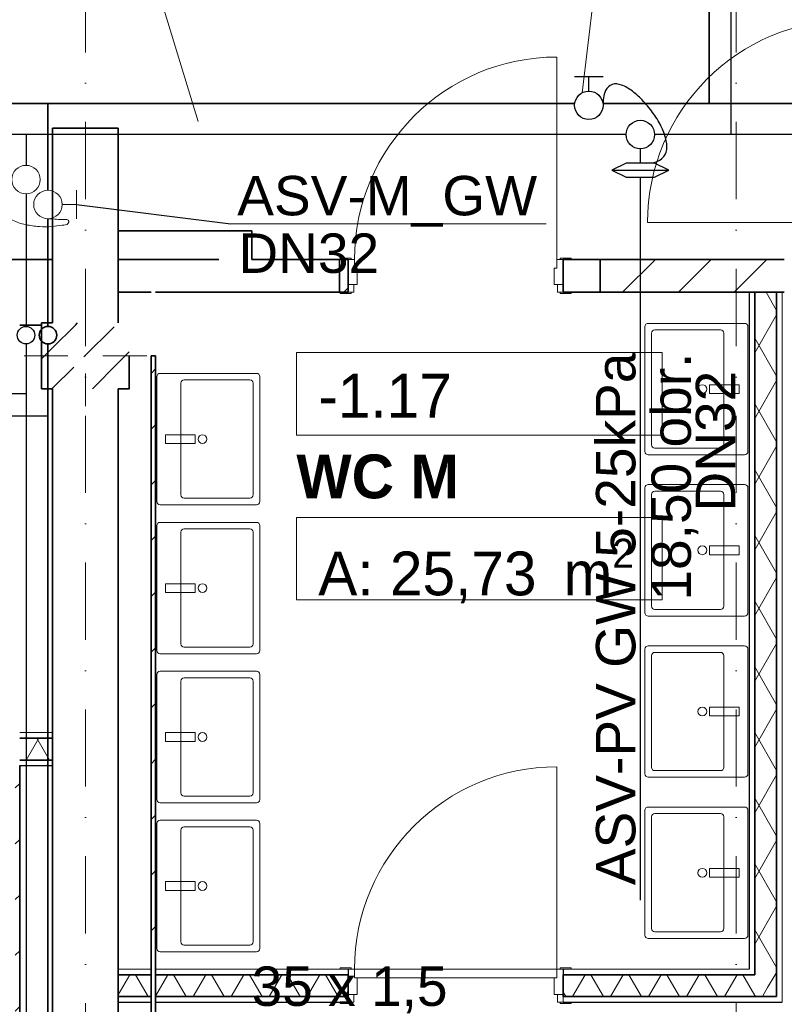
# Model space of a CAD drawing. Header units: millimetres. Extents: x -75424 to 111134, y 39940 to 476713.
# Tile 20 of 24: x 43619 to 47109, y 240561 to 245055. Entities that reach past the tile are written whole.
import ezdxf
from ezdxf.lldxf.tags import DXFTag

# ---------------------------------------------------------------- set-up
doc = ezdxf.new("R2010")
doc.units = ezdxf.units.MM
doc.header["$MEASUREMENT"] = 0
doc.linetypes.add('Kropki i Kreski', pattern=[6.702778, 3.527778, -1.763889, 0, -1.411111])
for name, color, linetype in [('#podkład', 252, 'Continuous'), ('- A - ocieplenie', 7, 'Continuous'), ('- strefy pomieszczeń', 7, 'Continuous'), ('Drzwi Archicad', 7, 'Continuous'), ('IS_Armatura_Therm', 7, 'SOLID'), ('IS_Opisy_działek_Therm', 7, 'SOLID'), ('IS_Powrót', 5, 'DASH'), ('IS_Text_Armatury_Therm', 7, 'Continuous'), ('IS_Zasilanie', 1, 'SOLID'), ('Konstrukcja - Siatka mod', 7, 'Continuous'), ('Konstrukcja - Słupy', 7, 'Continuous'), ('Konstrukcja - Ściany działowe', 7, 'Continuous'), ('Konstrukcja - Ściany nośne wew..P', 7, 'Continuous'), ('Wnętrze - Wyposażenie', 7, 'Continuous')]:
    doc.layers.add(name, color=color, linetype=linetype)
doc.styles.add('MtXpl_Arial', font='arial.ttf', dxfattribs={"height": 0.2})
doc.styles.get("Standard").update_dxf_attribs({"font": 'arial.ttf'})
doc.styles.add('STYL_AUTOMATYCZNY_6', font='txt')
doc.styles.add('STYL_AUTOMATYCZNY_9', font='txt')
doc.linetypes.add('CO_LINE', pattern='A,12.7,-5.08,["C.O.",Standard,S=2.54,R=0,X=-2.54,Y=-1.27],-6.35', length=24.13)
tags = doc.linetypes.add('DASH', pattern=[15, 10, -5]).pattern_tags.tags
tags[6:7] = [DXFTag(74, 4), DXFTag(75, 0), DXFTag(340, '0'), DXFTag(46, 0.0), DXFTag(50, 0.0), DXFTag(44, 0.0), DXFTag(45, 0.0)]
tags[4:5] = [DXFTag(74, 4), DXFTag(75, 0), DXFTag(340, '0'), DXFTag(46, 0.0), DXFTag(50, 0.0), DXFTag(44, 0.0), DXFTag(45, 0.0)]
tags = doc.linetypes.add('SOLID', pattern=[10, 10, 0]).pattern_tags.tags
tags[6:7] = [DXFTag(74, 4), DXFTag(75, 0), DXFTag(340, '0'), DXFTag(46, 0.0), DXFTag(50, 0.0), DXFTag(44, 0.0), DXFTag(45, 0.0)]
tags[4:5] = [DXFTag(74, 4), DXFTag(75, 0), DXFTag(340, '0'), DXFTag(46, 0.0), DXFTag(50, 0.0), DXFTag(44, 0.0), DXFTag(45, 0.0)]
pattern_1 = [(60, (-208051.03, 533518.21), (-129.90381, 75), []), (120, (-208051.03, 533518.21), (129.90381, 75), [])]
pattern_2 = [(45, (-208051.03, 747718.21), (-127.27922, 127.27922), [])]
pattern_3 = [(60, (-208051.03, 747718.21), (-129.90381, 75), []), (120, (-208051.03, 747718.21), (129.90381, 75), [])]
pattern_4 = [(45, (-208051.03, 747718.2), (-183.84776, 183.84776), []), (45, (-208142.95, 747810.13), (-183.84776, 183.84776), [195, -65])]

# ---------------------------------------------------------------- blocks, each defined once
blk = doc.blocks.new('SDFGHB')
at = {"layer": 'Konstrukcja - Słupy', "linetype": 'Continuous', "lineweight": 25}
h = blk.add_hatch(dxfattribs=at)
h.set_pattern_fill('Beton_zbrojony_0001', color=252, style=0, pattern_type=2)
h.set_pattern_definition(pattern_4)
h.paths.add_polyline_path([(43427.6, 463670.6), (43377.6, 463670.6), (43377.6, 463370.6), (43427.6, 463370.6), (43427.6, 463660.5)])
h = blk.add_hatch(dxfattribs=at)
h.set_pattern_fill('Beton_zbrojony_0001', color=252, style=0, pattern_type=2)
h.set_pattern_definition(pattern_4)
h.paths.add_polyline_path([(43727.6, 463670.6), (43427.6, 463670.6), (43427.6, 463660.5), (43727.6, 463660.5)])
h = blk.add_hatch(dxfattribs=at)
h.set_pattern_fill('Beton_zbrojony_0001', color=252, style=0, pattern_type=2)
h.set_pattern_definition(pattern_4)
h.paths.add_polyline_path([(43727.6, 463520.5), (43777.6, 463520.5), (43777.6, 463670.6), (43727.6, 463670.6), (43727.6, 463660.5)])
h = blk.add_hatch(dxfattribs=at)
h.set_pattern_fill('Beton_zbrojony_0001', color=252, style=0, pattern_type=2)
h.set_pattern_definition(pattern_4)
h.paths.add_polyline_path([(43427.6, 463660.5), (43427.6, 463370.6), (43727.6, 463370.6), (43727.6, 463520.5), (43727.6, 463660.5)])
h = blk.add_hatch(dxfattribs=at)
h.set_pattern_fill('Beton_zbrojony_0001', color=252, style=0, pattern_type=2)
h.set_pattern_definition(pattern_4)
h.paths.add_polyline_path([(43777.6, 463520.5), (43727.6, 463520.5), (43727.6, 463370.6), (43777.6, 463370.6)])
at = {"layer": 'Konstrukcja - Ściany działowe', "linetype": 'Continuous', "lineweight": 13}
h = blk.add_hatch(dxfattribs=at)
h.set_pattern_fill('Bloczki_ceramiczne_0001', color=252, style=0, pattern_type=2)
h.set_pattern_definition(pattern_2)
h.paths.add_polyline_path([(44737.6, 463810.5), (44777.6, 463810.5), (44777.6, 463960.5), (44737.6, 463960.5)])
h = blk.add_hatch(dxfattribs=at)
h.set_pattern_fill('Bloczki_ceramiczne_0001', color=252, style=0, pattern_type=2)
h.set_pattern_definition(pattern_2)
h.paths.add_polyline_path([(45927.6, 463960.5), (45927.6, 463810.5), (46767.6, 463810.5), (46767.6, 463960.5)])
h = blk.add_hatch(dxfattribs=at)
h.set_pattern_fill('Izolacja_miękka_0001', color=252, style=0, pattern_type=2)
h.set_pattern_definition(pattern_3)
h.paths.add_polyline_path([(46732.6, 460695.5), (46732.6, 463810.5), (46632.6, 463810.5), (46632.6, 460695.5)])
h = blk.add_hatch(dxfattribs=at)
h.set_pattern_fill('Bloczki_ceramiczne_0001', color=252, style=0, pattern_type=2)
h.set_pattern_definition(pattern_2)
h.paths.add_polyline_path([(43877.6, 460720.5), (43897.6, 460720.5), (43897.6, 463520.5), (43877.6, 463520.5)])
h = blk.add_hatch(dxfattribs=at)
h.set_pattern_fill('Izolacja_miękka_0001', color=252, style=0, pattern_type=2)
h.set_pattern_definition(pattern_3)
h.paths.add_polyline_path([(43277.6, 461675.5), (43427, 461675.5), (43427, 461775.5), (43277.6, 461775.5)])
h = blk.add_hatch(dxfattribs=at)
h.set_pattern_fill('Bloczki_ceramiczne_0001', color=252, style=0, pattern_type=2)
h.set_pattern_definition(pattern_2)
h.paths.add_polyline_path([(43277.6, 458910.5), (43277.6, 461650.5), (43257.6, 461650.5), (43257.6, 458910.5)])
h = blk.add_hatch(dxfattribs=at)
h.set_pattern_fill('Gips_0001', color=252, style=0, pattern_type=2)
h.set_pattern_definition([(0, (-208051.03, 747718.21), (0, 75), [0, -75])])
h.paths.add_polyline_path([(43277.6, 461650.5), (43427, 461650.5), (43427, 461675.5), (43277.6, 461675.5)])
h = blk.add_hatch(dxfattribs=at)
h.set_pattern_fill('Izolacja_miękka_0001', color=252, style=0, pattern_type=2)
h.set_pattern_definition(pattern_3)
h.paths.add_polyline_path([(43877.6, 460695.5), (43727.6, 460695.5), (43727.6, 460595.5), (43877.6, 460595.5)])
h = blk.add_hatch(dxfattribs=at)
h.set_pattern_fill('Izolacja_miękka_0001', color=252, style=0, pattern_type=2)
h.set_pattern_definition(pattern_3)
h.paths.add_polyline_path([(43897.6, 460695.5), (43897.6, 460595.5), (44777.6, 460595.5), (44777.6, 460695.5)])
h = blk.add_hatch(dxfattribs=at)
h.set_pattern_fill('Izolacja_miękka_0001', color=252, style=0, pattern_type=2)
h.set_pattern_definition(pattern_3)
h.paths.add_polyline_path([(46632.6, 460695.5), (45757.6, 460695.5), (45757.6, 460595.5), (46632.6, 460595.5)])
h = blk.add_hatch(dxfattribs=at)
h.set_pattern_fill('Izolacja_miękka_0001', color=252, style=0, pattern_type=2)
h.set_pattern_definition(pattern_3)
h.paths.add_polyline_path([(46732.6, 460695.5), (46632.6, 460695.5), (46732.6, 460595.5)])
h = blk.add_hatch(dxfattribs=at)
h.set_pattern_fill('Izolacja_miękka_0001', color=252, style=0, pattern_type=2)
h.set_pattern_definition(pattern_3)
h.paths.add_polyline_path([(46632.6, 460595.5), (46732.6, 460595.5), (46632.6, 460695.5)])
h = blk.add_hatch(dxfattribs=at)
h.set_pattern_fill('Bloczki_ceramiczne_0001', color=252, style=0, pattern_type=2)
h.set_pattern_definition(pattern_2)
h.paths.add_polyline_path([(43877.6, 458910.5), (43897.6, 458910.5), (43897.6, 460570.5), (43877.6, 460570.5)])
at = {"layer": '- strefy pomieszczeń', "color": 252, "linetype": 'Continuous', "lineweight": 13, "ltscale": 100}
for p, q in [((44540.4, 463535.5), (46209.4, 463535.5)), ((44540.4, 463159), (44540.4, 463535.5)), ((46209.4, 463535.5), (46209.4, 463159)), ((46209.4, 463159), (44540.4, 463159)), ((44540.4, 462782.5), (46209.4, 462782.5)), ((44540.4, 462406.1), (44540.4, 462782.5)), ((46209.4, 462782.5), (46209.4, 462406.1)), ((46209.4, 462406.1), (44540.4, 462406.1))]:
    blk.add_line(p, q, dxfattribs=at)
at = {"color": 252, "linetype": 'Continuous', "lineweight": 35, "ltscale": 100, "flags": 128}
for points in [[(44777.6, 463960.5), (44737.6, 463960.5)], [(44777.6, 463960.5), (44777.6, 463810.5)], [(46767.6, 463960.5), (45927.6, 463960.5)], [(44737.6, 463810.5), (44777.6, 463810.5)], [(45927.6, 463810.5), (46767.6, 463810.5)]]:
    blk.add_lwpolyline(points, dxfattribs=at)
at = {"layer": 'Drzwi Archicad', "color": 252, "linetype": 'Continuous', "lineweight": 13, "ltscale": 100}
for p, q in [((45729.6, 463960.5), (45729.6, 464884.5)), ((47067.6, 464129.5), (46143.6, 464129.5)), ((44740.6, 463960.5), (44740.6, 463966.5)), ((44740.6, 463966.5), (44790.6, 463966.5)), ((44790.6, 463960.5), (44740.6, 463960.5)), ((44805.6, 463960.5), (44777.6, 463960.5)), ((44777.6, 463960.5), (44777.6, 463845.5)), ((44790.6, 463966.5), (44790.6, 463960.5)), ((44805.6, 463920.5), (44805.6, 463960.5)), ((44805.6, 463920.5), (44805.6, 463960.5)), ((45757.6, 463960.5), (45729.6, 463960.5)), ((45729.6, 463960.5), (45729.6, 463920.5)), ((45729.6, 463960.5), (45729.6, 463920.5)), ((45744.6, 463966.5), (45794.6, 463966.5)), ((45744.6, 463960.5), (45744.6, 463966.5)), ((45794.6, 463960.5), (45744.6, 463960.5)), ((45757.6, 463845.5), (45757.6, 463960.5)), ((45794.6, 463966.5), (45794.6, 463960.5)), ((44817.6, 463920.5), (44805.6, 463920.5)), ((44817.6, 463845.5), (44817.6, 463920.5)), ((45729.6, 463920.5), (45717.6, 463920.5)), ((45717.6, 463920.5), (45717.6, 463845.5)), ((44777.6, 463810.5), (44777.6, 463845.5)), ((44777.6, 463845.5), (44802.6, 463845.5)), ((44777.6, 463845.5), (44817.6, 463845.5)), ((44802.6, 463845.5), (44802.6, 463810.5)), ((45717.6, 463845.5), (45757.6, 463845.5)), ((45732.6, 463810.5), (45732.6, 463845.5)), ((45732.6, 463845.5), (45757.6, 463845.5)), ((45757.6, 463845.5), (45757.6, 463810.5)), ((44740.6, 463804.5), (44740.6, 463810.5)), ((44740.6, 463810.5), (44790.6, 463810.5)), ((44790.6, 463804.5), (44740.6, 463804.5)), ((44802.6, 463810.5), (44777.6, 463810.5)), ((44790.6, 463810.5), (44790.6, 463804.5)), ((45757.6, 463810.5), (45732.6, 463810.5)), ((45744.6, 463810.5), (45794.6, 463810.5)), ((45744.6, 463804.5), (45744.6, 463810.5)), ((45794.6, 463804.5), (45744.6, 463804.5)), ((45794.6, 463810.5), (45794.6, 463804.5)), ((45729.6, 460720.5), (45729.6, 461644.5)), ((44740.6, 460720.5), (44740.6, 460726.5)), ((44740.6, 460726.5), (44790.6, 460726.5)), ((44790.6, 460720.5), (44740.6, 460720.5)), ((44777.6, 460720.5), (44740.6, 460720.5)), ((44777.6, 460720.5), (44740.6, 460720.5)), ((44805.6, 460720.5), (44777.6, 460720.5)), ((44777.6, 460720.5), (44777.6, 460605.5)), ((44790.6, 460726.5), (44790.6, 460720.5)), ((44805.6, 460680.5), (44805.6, 460720.5)), ((44805.6, 460720.5), (45729.6, 460720.5)), ((44805.6, 460680.5), (44805.6, 460720.5)), ((45757.6, 460720.5), (45729.6, 460720.5)), ((45729.6, 460720.5), (45729.6, 460680.5)), ((45729.6, 460720.5), (45729.6, 460680.5)), ((45744.6, 460726.5), (45794.6, 460726.5)), ((45744.6, 460720.5), (45744.6, 460726.5)), ((45794.6, 460720.5), (45744.6, 460720.5)), ((45757.6, 460605.5), (45757.6, 460720.5)), ((45757.6, 460720.5), (45794.6, 460720.5)), ((45757.6, 460720.5), (45794.6, 460720.5)), ((45794.6, 460726.5), (45794.6, 460720.5)), ((44817.6, 460680.5), (44805.6, 460680.5)), ((45729.6, 460680.5), (44805.6, 460680.5)), ((44817.6, 460605.5), (44817.6, 460680.5)), ((45729.6, 460680.5), (45717.6, 460680.5)), ((45717.6, 460680.5), (45717.6, 460605.5)), ((44740.6, 460564.5), (44740.6, 460570.5)), ((44740.6, 460570.5), (44790.6, 460570.5)), ((44790.6, 460564.5), (44740.6, 460564.5)), ((44777.6, 460570.5), (44777.6, 460605.5)), ((44777.6, 460605.5), (44802.6, 460605.5)), ((44777.6, 460605.5), (44817.6, 460605.5)), ((44777.6, 460595.5), (44777.6, 460570.5)), ((44777.6, 460595.5), (44777.6, 460570.5)), ((44802.6, 460570.5), (44777.6, 460570.5)), ((44790.6, 460570.5), (44790.6, 460564.5)), ((44802.6, 460605.5), (44802.6, 460570.5)), ((45717.6, 460605.5), (45757.6, 460605.5)), ((45732.6, 460570.5), (45732.6, 460605.5)), ((45732.6, 460605.5), (45757.6, 460605.5)), ((45757.6, 460570.5), (45732.6, 460570.5)), ((45744.6, 460570.5), (45794.6, 460570.5)), ((45744.6, 460564.5), (45744.6, 460570.5)), ((45794.6, 460564.5), (45744.6, 460564.5)), ((45757.6, 460605.5), (45757.6, 460570.5)), ((45757.6, 460595.5), (45757.6, 460570.5)), ((45757.6, 460595.5), (45757.6, 460570.5)), ((45794.6, 460570.5), (45794.6, 460564.5))]:
    blk.add_line(p, q, dxfattribs=at)
at = {"layer": 'Drzwi Archicad', "color": 252, "linetype": 'Continuous', "lineweight": 35, "ltscale": 100}
for p, q in [((43427.6, 464560.5), (43727.6, 464560.5)), ((44777.6, 463960.5), (44740.6, 463960.5)), ((44777.6, 463960.5), (44740.6, 463960.5)), ((44777.6, 463960.5), (44777.6, 463845.5)), ((44777.6, 463960.5), (44777.6, 463845.5)), ((45757.6, 463960.5), (45757.6, 463845.5)), ((45757.6, 463960.5), (45757.6, 463845.5)), ((45757.6, 463960.5), (45794.6, 463960.5)), ((45757.6, 463960.5), (45794.6, 463960.5)), ((44777.6, 463845.5), (44777.6, 463810.5)), ((44777.6, 463845.5), (44777.6, 463810.5)), ((45757.6, 463845.5), (45757.6, 463810.5)), ((45757.6, 463845.5), (45757.6, 463810.5)), ((44777.6, 463810.5), (44740.6, 463810.5)), ((44777.6, 463810.5), (44740.6, 463810.5)), ((45757.6, 463810.5), (45794.6, 463810.5)), ((45757.6, 463810.5), (45794.6, 463810.5)), ((44777.6, 460695.5), (44777.6, 460605.5)), ((44777.6, 460695.5), (44777.6, 460605.5)), ((45757.6, 460695.5), (45757.6, 460605.5)), ((45757.6, 460695.5), (45757.6, 460605.5)), ((44777.6, 460605.5), (44777.6, 460595.5)), ((44777.6, 460605.5), (44777.6, 460595.5)), ((45757.6, 460605.5), (45757.6, 460595.5)), ((45757.6, 460605.5), (45757.6, 460595.5))]:
    blk.add_line(p, q, dxfattribs=at)
at = {"layer": 'Drzwi Archicad', "color": 252, "linetype": 'Continuous', "lineweight": 25, "ltscale": 100}
for p, q in [((44777.6, 460720.5), (44777.6, 460695.5)), ((44777.6, 460720.5), (44777.6, 460695.5)), ((45757.6, 460720.5), (45757.6, 460695.5)), ((45757.6, 460720.5), (45757.6, 460695.5)), ((44777.6, 460570.5), (44740.6, 460570.5)), ((44777.6, 460570.5), (44740.6, 460570.5)), ((45757.6, 460570.5), (45794.6, 460570.5)), ((45757.6, 460570.5), (45794.6, 460570.5))]:
    blk.add_line(p, q, dxfattribs=at)
at = {"layer": 'Drzwi Archicad', "color": 252, "linetype": 'Continuous', "lineweight": 13, "ltscale": 100}
for centre in [(47067.6, 464129.5), (45729.6, 463960.5), (45729.6, 460720.5)]:
    blk.add_arc(centre, 924, 90, 180, dxfattribs=at)
at = {"layer": 'Konstrukcja - Siatka mod', "color": 252, "linetype": 'Kropki i Kreski', "lineweight": 13, "ltscale": 100}
for p, q in [((43577.6, 457531.6), (43577.6, 474496.4)), ((46547.6, 457531.6), (46547.6, 474496.4))]:
    blk.add_line(p, q, dxfattribs=at)
at = {"layer": 'Konstrukcja - Słupy', "color": 252, "linetype": 'Continuous', "lineweight": 0, "ltscale": 100}
for p, q in [((43577.6, 463600.6), (43577.6, 463750.6)), ((43497.6, 463520.6), (43297.6, 463520.6)), ((43657.6, 463520.6), (43857.6, 463520.6)), ((43577.6, 463440.6), (43577.6, 463290.6))]:
    blk.add_line(p, q, dxfattribs=at)
at = {"layer": 'Konstrukcja - Słupy', "color": 252, "linetype": 'Continuous', "lineweight": 35, "ltscale": 100, "flags": 128}
for points in [[(43427.6, 463670.6), (43377.6, 463670.6), (43377.6, 463370.6), (43427.6, 463370.6)], [(43727.6, 463370.6), (43777.6, 463370.6), (43777.6, 463520.5)]]:
    blk.add_lwpolyline(points, dxfattribs=at)
at = {"layer": 'Konstrukcja - Słupy', "color": 252, "linetype": 'Continuous', "lineweight": 0, "ltscale": 100}
blk.add_point((43577.6, 463520.6), dxfattribs=at)
at = {"layer": 'Konstrukcja - Ściany działowe', "color": 252, "linetype": 'Continuous', "lineweight": 35, "ltscale": 100}
for p, q in [((44737.6, 463960.5), (44737.6, 463810.5)), ((45757.6, 463960.5), (45794.6, 463960.5)), ((45757.6, 463960.5), (45757.6, 463845.5)), ((45927.6, 463960.5), (45927.6, 463810.5)), ((45757.6, 463845.5), (45757.6, 463810.5)), ((45757.6, 463810.5), (45794.6, 463810.5)), ((46632.6, 463810.5), (46632.6, 460720.5)), ((46732.6, 460695.5), (46732.6, 463810.5)), ((43427, 461775.5), (43277.6, 461775.5)), ((43277.6, 461675.5), (43427, 461675.5)), ((43877.6, 460720.5), (43877.6, 460695.5)), ((43877.6, 460720.5), (43877.6, 460695.5)), ((43897.6, 460695.5), (43897.6, 460720.5)), ((43897.6, 460695.5), (43897.6, 460720.5)), ((46632.6, 460695.5), (46632.6, 460720.5)), ((46632.6, 460695.5), (46632.6, 460720.5)), ((43877.6, 460695.5), (43727.6, 460695.5)), ((43877.6, 460695.5), (43877.6, 460595.5)), ((43877.6, 460695.5), (43877.6, 460595.5)), ((43897.6, 460595.5), (43897.6, 460695.5)), ((43897.6, 460595.5), (43897.6, 460695.5)), ((44777.6, 460695.5), (43897.6, 460695.5)), ((44777.6, 460695.5), (44777.6, 460605.5)), ((46632.6, 460695.5), (45757.6, 460695.5)), ((45757.6, 460695.5), (45757.6, 460605.5)), ((46732.6, 460595.5), (46732.6, 460695.5)), ((46732.6, 460595.5), (46732.6, 460695.5)), ((43727.6, 460595.5), (43877.6, 460595.5)), ((43877.6, 460595.5), (43877.6, 460570.5)), ((43877.6, 460595.5), (43877.6, 460570.5)), ((43897.6, 460570.5), (43897.6, 460595.5)), ((43897.6, 460570.5), (43897.6, 460595.5)), ((43897.6, 460595.5), (44777.6, 460595.5)), ((44777.6, 460605.5), (44777.6, 460595.5)), ((45757.6, 460605.5), (45757.6, 460595.5)), ((45757.6, 460595.5), (46632.6, 460595.5)), ((46632.6, 460595.5), (46732.6, 460595.5))]:
    blk.add_line(p, q, dxfattribs=at)
at = {"layer": 'Konstrukcja - Ściany działowe', "color": 252, "linetype": 'Continuous', "lineweight": 13, "ltscale": 100}
for p, q in [((44777.6, 460720.5), (44740.6, 460720.5)), ((45757.6, 460720.5), (45794.6, 460720.5)), ((44777.6, 460595.5), (44777.6, 460570.5)), ((45757.6, 460595.5), (45757.6, 460570.5))]:
    blk.add_line(p, q, dxfattribs=at)
at = {"layer": 'Konstrukcja - Ściany działowe', "color": 252, "linetype": 'Continuous', "lineweight": 25, "ltscale": 100}
for p, q in [((44777.6, 460720.5), (44777.6, 460695.5)), ((45757.6, 460720.5), (45757.6, 460695.5)), ((44777.6, 460570.5), (44740.6, 460570.5)), ((45757.6, 460570.5), (45794.6, 460570.5))]:
    blk.add_line(p, q, dxfattribs=at)
at = {"layer": 'Konstrukcja - Ściany działowe', "color": 252, "linetype": 'Continuous', "lineweight": 35, "ltscale": 100, "flags": 128}
for points in [[(44737.6, 463960.5), (44337.6, 463960.5)], [(45927.6, 463960.5), (45757.6, 463960.5)], [(44337.6, 463810.5), (44737.6, 463810.5)], [(45757.6, 463810.5), (45927.6, 463810.5)], [(46632.6, 463810.5), (46732.6, 463810.5)], [(43897.6, 463520.5), (43877.6, 463520.5)], [(43877.6, 463520.5), (43877.6, 460720.5)], [(43897.6, 460720.5), (43897.6, 463520.5)], [(43427, 461675.5), (43427, 461775.5)], [(43277.6, 458910.5), (43277.6, 461650.5)], [(43727.6, 460595.5), (43727.6, 460695.5)], [(43877.6, 460570.5), (43877.6, 458910.5)], [(43897.6, 458910.5), (43897.6, 460570.5)]]:
    blk.add_lwpolyline(points, dxfattribs=at)
at = {"layer": 'Konstrukcja - Ściany działowe', "color": 252, "linetype": 'Continuous', "lineweight": 13, "ltscale": 100, "flags": 128}
for points in [[(46607.6, 463810.5), (46632.6, 463810.5)], [(46757.6, 460595.5), (46757.6, 463810.5)], [(43427, 461800.5), (43277.6, 461800.5)], [(43427, 461650.5), (43427, 461675.5)], [(43877.6, 460720.5), (43727.6, 460720.5)], [(44777.6, 460720.5), (43897.6, 460720.5)], [(46607.6, 460720.5), (45757.6, 460720.5)], [(43727.6, 460570.5), (43727.6, 460595.5)], [(46757.6, 460570.5), (46757.6, 460595.5)]]:
    blk.add_lwpolyline(points, dxfattribs=at)
at = {"layer": 'Konstrukcja - Ściany działowe', "color": 252, "linetype": 'Continuous', "lineweight": 25, "ltscale": 100, "flags": 128}
for points in [[(46607.6, 463810.5), (46607.6, 460720.5)], [(46732.6, 463810.5), (46757.6, 463810.5)], [(43427, 461775.5), (43427, 461800.5)], [(43277.6, 461650.5), (43427, 461650.5)], [(43727.6, 460695.5), (43727.6, 460720.5)], [(43727.6, 460570.5), (43877.6, 460570.5)], [(43897.6, 460570.5), (44777.6, 460570.5)], [(45757.6, 460570.5), (46757.6, 460570.5)]]:
    blk.add_lwpolyline(points, dxfattribs=at)
at = {"layer": 'Konstrukcja - Ściany nośne wew..P', "color": 252, "linetype": 'Continuous', "lineweight": 35, "ltscale": 100}
for p, q in [((43427.6, 464560.5), (43727.6, 464560.5)), ((43427.6, 463960.5), (43427.6, 463670.6)), ((43427.6, 463960.5), (43427.6, 463670.6)), ((43727.6, 463670.6), (43727.6, 463960.5)), ((43727.6, 463670.6), (43727.6, 463960.5))]:
    blk.add_line(p, q, dxfattribs=at)
at = {"layer": 'Konstrukcja - Ściany nośne wew..P', "color": 252, "linetype": 'Continuous', "lineweight": 35, "ltscale": 100, "flags": 128}
for points in [[(43427.6, 464560.5), (43427.6, 463960.5)], [(43727.6, 463960.5), (43727.6, 464560.5)], [(44337.6, 464090.5), (43727.6, 464090.5)], [(43727.6, 464090.5), (43727.6, 463810.5)], [(44337.6, 463960.5), (44337.6, 464090.5)], [(43427.6, 463960.5), (42419.4, 463960.5)], [(43727.6, 463670.6), (43727.6, 463960.5)], [(44186.3, 463960.5), (43727.6, 463960.5)], [(43727.6, 463810.5), (43877.6, 463810.5)], [(43897.6, 463810.5), (44337.6, 463810.5)], [(43277.6, 463660.5), (43377.6, 463660.5)], [(43427.6, 463370.6), (43427.6, 459210.4)], [(43727.6, 459210.4), (43727.6, 463370.6)]]:
    blk.add_lwpolyline(points, dxfattribs=at)
at = {"layer": 'Wnętrze - Wyposażenie', "color": 252, "linetype": 'Continuous', "lineweight": 13, "ltscale": 100}
for p, q in [((46161.6, 463623.9), (46161.6, 463113.9)), ((46476.6, 463638.9), (46176.6, 463638.9)), ((46491.6, 463113.9), (46491.6, 463623.9)), ((44028.5, 463410.5), (44328.5, 463410.5)), ((44013.5, 462885.5), (44013.5, 463395.5)), ((44343.5, 463395.5), (44343.5, 462885.5)), ((46176.6, 463098.9), (46476.6, 463098.9)), ((46476.6, 462902.9), (46176.6, 462902.9)), ((44328.5, 462870.5), (44028.5, 462870.5)), ((46161.6, 462887.9), (46161.6, 462377.9)), ((46491.6, 462377.9), (46491.6, 462887.9)), ((44028.5, 462730.5), (44328.5, 462730.5)), ((44013.5, 462205.5), (44013.5, 462715.5)), ((44343.5, 462715.5), (44343.5, 462205.5)), ((46176.6, 462362.9), (46476.6, 462362.9)), ((44328.5, 462190.5), (44028.5, 462190.5)), ((46161.6, 462151.9), (46161.6, 461641.9)), ((46476.6, 462166.9), (46176.6, 462166.9)), ((46491.6, 461641.9), (46491.6, 462151.9)), ((44028.5, 462050.5), (44328.5, 462050.5)), ((44013.5, 461525.5), (44013.5, 462035.5)), ((44343.5, 462035.5), (44343.5, 461525.5)), ((46176.6, 461626.9), (46476.6, 461626.9)), ((44328.5, 461510.5), (44028.5, 461510.5)), ((46476.6, 461430.9), (46176.6, 461430.9)), ((46161.6, 461415.9), (46161.6, 460905.9)), ((46491.6, 460905.9), (46491.6, 461415.9)), ((44013.5, 460845.5), (44013.5, 461355.5)), ((44028.5, 461370.5), (44328.5, 461370.5)), ((44343.5, 461355.5), (44343.5, 460845.5)), ((46176.6, 460890.9), (46476.6, 460890.9)), ((44328.5, 460830.5), (44028.5, 460830.5))]:
    blk.add_line(p, q, dxfattribs=at)
at = {"layer": 'Wnętrze - Wyposażenie', "color": 252, "linetype": 'Continuous', "lineweight": 13, "ltscale": 100, "flags": 128}
for points in [[(46601.6, 463083.9), (46601.6, 463653.9, 0.414214), (46586.6, 463668.9), (46146.6, 463668.9, 0.414214), (46131.6, 463653.9), (46131.6, 463083.9, 0.414214), (46146.6, 463068.9), (46586.6, 463068.9, 0.414214)], [(43903.5, 462855.5), (43903.5, 463425.5, -0.414214), (43918.5, 463440.5), (44358.5, 463440.5, -0.414214), (44373.5, 463425.5), (44373.5, 462855.5, -0.414214), (44358.5, 462840.5), (43918.5, 462840.5, -0.414214)], [(46601.6, 462347.9), (46601.6, 462917.9, 0.414214), (46586.6, 462932.9), (46146.6, 462932.9, 0.414214), (46131.6, 462917.9), (46131.6, 462347.9, 0.414214), (46146.6, 462332.9), (46586.6, 462332.9, 0.414214)], [(43903.5, 462175.5), (43903.5, 462745.5, -0.414214), (43918.5, 462760.5), (44358.5, 462760.5, -0.414214), (44373.5, 462745.5), (44373.5, 462175.5, -0.414214), (44358.5, 462160.5), (43918.5, 462160.5, -0.414214)], [(46601.6, 461611.9), (46601.6, 462181.9, 0.414214), (46586.6, 462196.9), (46146.6, 462196.9, 0.414214), (46131.6, 462181.9), (46131.6, 461611.9, 0.414214), (46146.6, 461596.9), (46586.6, 461596.9, 0.414214)], [(43903.5, 461495.5), (43903.5, 462065.5, -0.414214), (43918.5, 462080.5), (44358.5, 462080.5, -0.414214), (44373.5, 462065.5), (44373.5, 461495.5, -0.414214), (44358.5, 461480.5), (43918.5, 461480.5, -0.414214)], [(46601.6, 460875.9), (46601.6, 461445.9, 0.414214), (46586.6, 461460.9), (46146.6, 461460.9, 0.414214), (46131.6, 461445.9), (46131.6, 460875.9, 0.414214), (46146.6, 460860.9), (46586.6, 460860.9, 0.414214)], [(43903.5, 460815.5), (43903.5, 461385.5, -0.414214), (43918.5, 461400.5), (44358.5, 461400.5, -0.414214), (44373.5, 461385.5), (44373.5, 460815.5, -0.414214), (44358.5, 460800.5), (43918.5, 460800.5, -0.414214)]]:
    blk.add_lwpolyline(points, format="xyb", close=True, dxfattribs=at)
for points in [[(46426.6, 463348.9), (46426.6, 463388.9), (46561.6, 463388.9), (46561.6, 463348.9)], [(44078.5, 463120.5), (44078.5, 463160.5), (43943.5, 463160.5), (43943.5, 463120.5)], [(46426.6, 462612.9), (46426.6, 462652.9), (46561.6, 462652.9), (46561.6, 462612.9)], [(44078.5, 462440.5), (44078.5, 462480.5), (43943.5, 462480.5), (43943.5, 462440.5)], [(46426.6, 461876.9), (46426.6, 461916.9), (46561.6, 461916.9), (46561.6, 461876.9)], [(44078.5, 461760.5), (44078.5, 461800.5), (43943.5, 461800.5), (43943.5, 461760.5)], [(46426.6, 461140.9), (46426.6, 461180.9), (46561.6, 461180.9), (46561.6, 461140.9)], [(44078.5, 461080.5), (44078.5, 461120.5), (43943.5, 461120.5), (43943.5, 461080.5)]]:
    blk.add_lwpolyline(points, close=True, dxfattribs=at)
at = {"layer": 'Wnętrze - Wyposażenie', "color": 252, "linetype": 'Continuous', "lineweight": 13, "ltscale": 100}
for centre in [(46393.4, 463368.9), (44111.7, 463140.5), (46393.4, 462632.9), (44111.7, 462460.5), (46393.4, 461896.9), (44111.7, 461780.5), (46393.4, 461160.9), (44111.7, 461100.5)]:
    blk.add_circle(centre, 20, dxfattribs=at)
for centre, start, end in [((46176.6, 463623.9), 90.0009, 180.0009), ((46476.6, 463623.9), 0.0009, 90.0009), ((44028.5, 463395.5), 89.9991, 179.9991), ((44328.5, 463395.5), 359.9991, 89.9991), ((46176.6, 463113.9), 180.0009, 270.0009), ((46476.6, 463113.9), 270.0009, 0.0009), ((46176.6, 462887.9), 90.0009, 180.0009), ((46476.6, 462887.9), 0.0009, 90.0009), ((44028.5, 462885.5), 179.9991, 269.9991), ((44328.5, 462885.5), 269.9991, 359.9991), ((44028.5, 462715.5), 89.9991, 179.9991), ((44328.5, 462715.5), 359.9991, 89.9991), ((46176.6, 462377.9), 180.0009, 270.0009), ((46476.6, 462377.9), 270.0009, 0.0009), ((44028.5, 462205.5), 179.9991, 269.9991), ((44328.5, 462205.5), 269.9991, 359.9991), ((46176.6, 462151.9), 90.0009, 180.0009), ((46476.6, 462151.9), 0.0009, 90.0009), ((44028.5, 462035.5), 89.9991, 179.9991), ((44328.5, 462035.5), 359.9991, 89.9991), ((46176.6, 461641.9), 180.0009, 270.0009), ((46476.6, 461641.9), 270.0009, 0.0009), ((44028.5, 461525.5), 179.9991, 269.9991), ((44328.5, 461525.5), 269.9991, 359.9991), ((46176.6, 461415.9), 90.0009, 180.0009), ((46476.6, 461415.9), 0.0009, 90.0009), ((44028.5, 461355.5), 89.9991, 179.9991), ((44328.5, 461355.5), 359.9991, 89.9991), ((46176.6, 460905.9), 180.0009, 270.0009), ((46476.6, 460905.9), 270.0009, 0.0009), ((44028.5, 460845.5), 179.9991, 269.9991), ((44328.5, 460845.5), 269.9991, 359.9991)]:
    blk.add_arc(centre, 15, start, end, dxfattribs=at)
at = {"layer": '- strefy pomieszczeń', "color": 252, "linetype": 'Continuous', "lineweight": 13, "char_height": 200, "attachment_point": 1}
for s, insert, style in [('\\A1;{\\pql;\\pt0,500;\\fGeneva CE|b0|i0|c0|p0;\\W1.000000;-1.17\\fGeneva CE|b0|i0|c0|p0;\\W1.000000;\\A1{\\H.66x;\\S^  ;}\\fGeneva CE|b0|i0|c0|p0;\\W1.000000;\\fGeneva CE|b0|i0|c0|p0;\\W1.000000;\\A1{\\H.66x;\\S^  ;}}', (44640.4, 463438.6), 'STYL_AUTOMATYCZNY_6'), ('\\A1;{\\pql;\\pt0,500;\\fGeneva CE|b1|i0|c0|p0;\\W1.000000;WC M\\fGeneva CE|b1|i0|c0|p0;\\W1.000000;\\A1{\\H.66x;\\S^  ;}\\fGeneva CE|b1|i0|c0|p0;\\W1.000000;\\fGeneva CE|b1|i0|c0|p0;\\W1.000000;\\A1{\\H.66x;\\S^  ;}}', (44540.4, 463070.1), 'STYL_AUTOMATYCZNY_9'), ('\\A1;{\\pql;\\pt0,500;\\fGeneva CE|b0|i0|c0|p0;\\W1.000000;A: 25,73\\fGeneva CE|b0|i0|c0|p0;\\W1.000000;\\A1{\\H.66x;\\S^  ;}\\fGeneva CE|b0|i0|c0|p0;\\W1.000000; m\\fGeneva CE|b0|i0|c0|p0;\\W1.000000;\\A1{\\H.66x;\\S2^  ;}}', (44640.4, 462685.6), 'STYL_AUTOMATYCZNY_6')]:
    blk.add_mtext(s, dxfattribs=dict(at, insert=insert, style=style))

msp = doc.modelspace()

# ---------------------------------------------------------------- hatches: boundary and pattern name
at = {"layer": '- A - ocieplenie', "linetype": 'Continuous', "lineweight": 15}
h = msp.add_hatch(dxfattribs=at)
h.set_pattern_fill('Izolacja_miękka_0004', color=8, style=0, pattern_type=2)
h.set_pattern_definition(pattern_1)
h.paths.add_polyline_path([(46257.6, 244410.5), (46257.6, 244510.5), (46217.6, 244510.5), (46217.6, 244410.5)])
h = msp.add_hatch(dxfattribs=at)
h.set_pattern_fill('Izolacja_miękka_0004', color=8, style=0, pattern_type=2)
h.set_pattern_definition(pattern_1)
h.paths.add_polyline_path([(43797.6, 244260.5), (43757.6, 244260.5), (43797.6, 244060.5)])

# ---------------------------------------------------------------- linework, layer by layer
for p, q in [((46452.2, 244336), (46452.2, 241036)), ((43878.4, 244211.7), (44583, 244124.1))]:
    msp.add_line(p, q)
at = {"layer": 'IS_Armatura_Therm', "color": 7, "lineweight": 30, "ltscale": 10}
for p, q in [((46282.5, 244794.5), (46152.5, 244794.8)), ((46217.4, 244729.6), (46217.5, 244794.6)), ((46452.2, 244466), (46452.2, 244401)), ((46387.2, 244401), (46322.2, 244368.5)), ((46517.2, 244401), (46387.2, 244401)), ((46582.2, 244368.5), (46517.2, 244401)), ((46322.2, 244368.5), (46582.2, 244368.5)), ((46322.2, 244368.5), (46387.2, 244336)), ((46387.2, 244336), (46517.2, 244336)), ((46517.2, 244336), (46582.2, 244368.5))]:
    msp.add_line(p, q, dxfattribs=at)
at = {"layer": 'IS_Armatura_Therm', "color": 7, "lineweight": 5, "ltscale": 10}
for p, q in [((43878.4, 244146.7), (43878.4, 244276.7)), ((43813.4, 244211.7), (43878.4, 244211.7))]:
    msp.add_line(p, q, dxfattribs=at)
at = {"layer": 'IS_Armatura_Therm', "color": 7, "lineweight": 30, "ltscale": 10}
for centre in [(46217.3, 244664.6), (46452.2, 244531)]:
    msp.add_ellipse(centre, major_axis=(65, 0), ratio=1, dxfattribs=at)
at = {"layer": 'IS_Armatura_Therm', "color": 7, "lineweight": 5, "ltscale": 10}
for centre in [(43648.4, 244325.5), (43748.4, 244211.7)]:
    msp.add_ellipse(centre, major_axis=(65, 0), ratio=1, dxfattribs=at)
at = {"layer": 'IS_Armatura_Therm', "color": 7, "lineweight": 30, "ltscale": 10}
msp.add_open_spline([(46480.4, 244401.2), (46501.3, 244401.2), (46540.4, 244404.8), (46576.7, 244450.9), (46572.7, 244507.2), (46550.9, 244565.8), (46514.7, 244626.4), (46469.6, 244682.5), (46420, 244728.2), (46372.9, 244758.1), (46321.7, 244767.7), (46283, 244725.3), (46282.4, 244687.2), (46282.3, 244664.5)], degree=3, knots=[0, 0, 0, 0, 62.787166, 108.446864, 159.953495, 223.759643, 296.123312, 370.405049, 439.370731, 496.514206, 539.301099, 580.654386, 648.724253, 648.724253, 648.724253, 648.724253], dxfattribs=at)
at = {"layer": 'IS_Armatura_Therm', "color": 7, "lineweight": 5, "ltscale": 10}
msp.add_open_spline([(43485.9, 244293), (43485.9, 244269.4), (43493.3, 244224.3), (43532.5, 244170.4), (43586.1, 244137), (43646.4, 244117.9), (43707.1, 244110.3), (43764.1, 244108.6), (43805.4, 244117.6), (43839.3, 244117.5), (43848.4, 244144.3), (43794.1, 244142.1), (43770.8, 244146.7), (43748.4, 244146.7)], degree=3, knots=[0, 0, 0, 0, 70.625746, 132.303916, 193.802414, 257.266007, 320.218012, 377.890933, 424.489474, 453.967274, 464.212882, 493.908384, 561.123273, 561.123273, 561.123273, 561.123273], dxfattribs=at)
at = {"layer": 'IS_Opisy_działek_Therm', "color": 7, "lineweight": 5, "ltscale": 10}
for p, q in [((46312.7, 245760), (46186.8, 244722)), ((44433.9, 244591.1), (44179.9, 245420.9)), ((44583, 244124.1), (46022.7, 244124.1))]:
    msp.add_line(p, q, dxfattribs=at)
at = {"layer": 'IS_Powrót', "color": 4, "linetype": 'CO_LINE', "lineweight": 30, "ltscale": 30}
for p, q in [((46867.1, 244532.9), (46867.1, 245933.2)), ((32318.7, 244532.9), (46387.2, 244532.9)), ((43648.4, 244532.9), (43648.4, 244390.5)), ((46517.2, 244532.9), (47210.3, 244532.9)), ((43648.4, 244260.5), (43648.4, 243655)), ((43648.4, 243575), (43648.4, 239063.1))]:
    msp.add_line(p, q, dxfattribs=at)
at = {"layer": 'IS_Powrót', "color": 5, "lineweight": 30, "ltscale": 20}
msp.add_line((43395.7, 243349.7), (43648.4, 243349.7), dxfattribs=at)
at = {"layer": 'IS_Powrót', "color": 5, "linetype": 'CO_LINE', "lineweight": 30, "ltscale": 30}
msp.add_circle((43648.4, 243615), 40, dxfattribs=at)
at = {"layer": 'IS_Zasilanie', "color": 6, "linetype": 'CO_LINE', "lineweight": 35, "ltscale": 30}
for p, q in [((46767.1, 244672.9), (46767.1, 246033.2)), ((32502.1, 244672.9), (46152.8, 244672.9)), ((43748.4, 244672.9), (43748.4, 244276.7)), ((46281.8, 244672.9), (47326, 244672.9)), ((43748.4, 244146.7), (43748.4, 243655)), ((43748.4, 243575), (43748.4, 238963.1))]:
    msp.add_line(p, q, dxfattribs=at)
at = {"layer": 'IS_Zasilanie', "color": 1, "lineweight": 30, "ltscale": 10}
msp.add_line((43295.7, 243246.5), (43748.4, 243246.5), dxfattribs=at)
at = {"layer": 'IS_Zasilanie', "color": 6, "linetype": 'CO_LINE', "lineweight": 35, "ltscale": 30}
msp.add_circle((43748.4, 243615), 40, dxfattribs=at)

# ---------------------------------------------------------------- block references
at = {"layer": '#podkład'}
msp.add_blockref('SDFGHB', (341.9, -219999.6), dxfattribs=at)

# ---------------------------------------------------------------- texts
at = {"layer": 'IS_Opisy_działek_Therm', "color": 7, "lineweight": 5, "ltscale": 10, "style": 'MtXpl_Arial'}
msp.add_text('35 x 1,5', height=180, dxfattribs=at).set_placement((44677.9, 240553.4))
at = {"layer": 'IS_Text_Armatury_Therm', "color": 7, "linetype": 'SOLID', "lineweight": 5, "ltscale": 10, "char_height": 180, "attachment_point": 7}
for s, insert in [('\\fArial|b0|i0;ASV-M_GW', (44612.3, 244110.2)), ('\\fArial|b0|i0;DN32  ', (44617.6, 243897))]:
    msp.add_mtext(s, dxfattribs=dict(at, insert=insert))
at = {"layer": 'IS_Text_Armatury_Therm', "color": 7, "linetype": 'SOLID', "lineweight": 5, "ltscale": 10, "char_height": 180, "attachment_point": 9, "rotation": 90}
for s, insert in [('\\fArial|b0|i0;ASV-PV GW 5-25kPa', (46432.4, 243535.8)), ('\\fArial|b0|i0;18,50 obr.', (46716.4, 243535.8)), ('\\fArial|b0|i0;DN32  ', (46888, 243452.9))]:
    msp.add_mtext(s, dxfattribs=dict(at, insert=insert))

doc.saveas('drawing.dxf')
